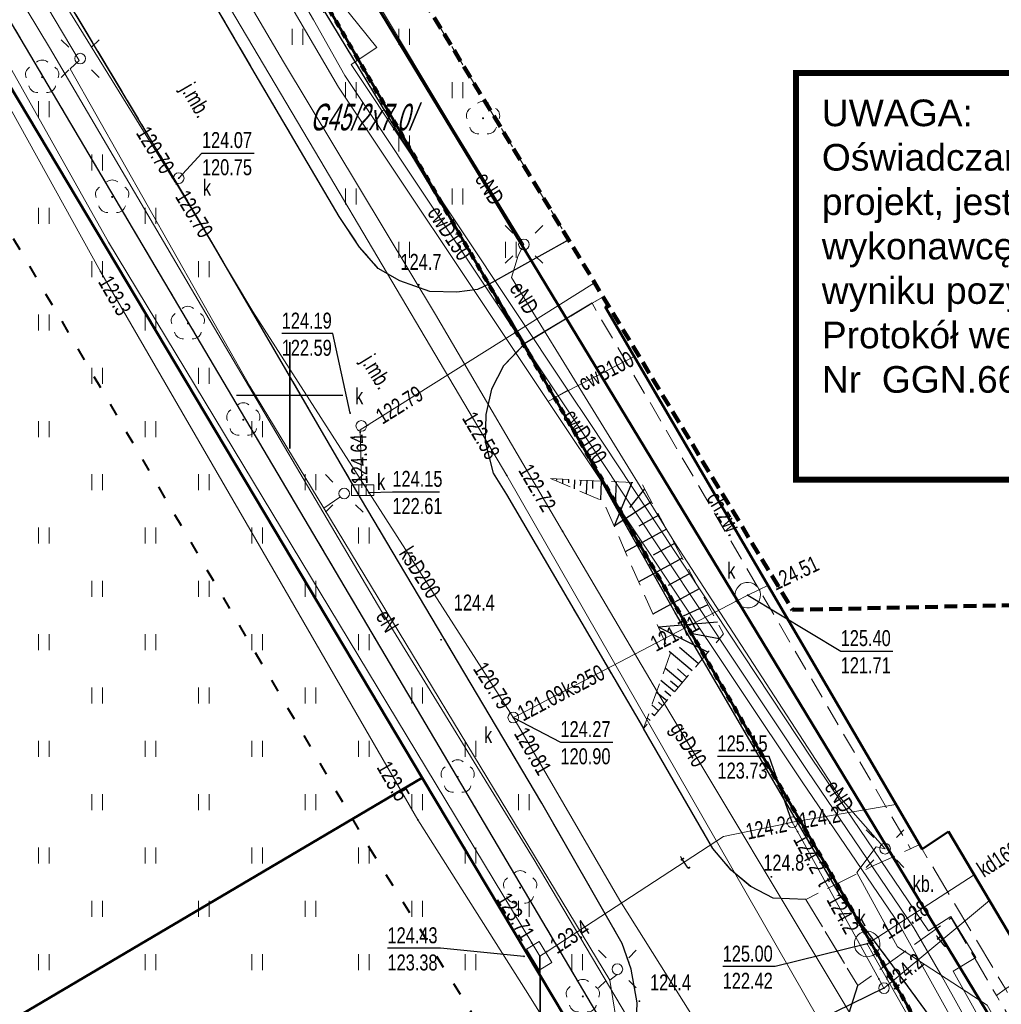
# Model space of a CAD drawing. Header units: metres. Extents: x 7464056 to 7464277, y 5957530 to 5957827.
# Tile 15 of 26: x 7464137 to 7464183, y 5957621 to 5957668. Entities that reach past the tile are written whole.
import ezdxf
from ezdxf.enums import TextEntityAlignment as Align

# ---------------------------------------------------------------- set-up
doc = ezdxf.new("R2010")
doc.units = ezdxf.units.M
doc.header["$MEASUREMENT"] = 0
for name, pattern in [('1', [0.6, 0.3, -0.3]), ('1.0_0.5', [1.5, 1, -0.5]), ('1.5_0.5', [2, 1.5, -0.5]), ('2', [0.9, 0.6, -0.3]), ('219-500', [0]), ('ACAD_ISO03W100', [30, 12, -18]), ('egug-500', [1, 0.5, -0.5])]:
    doc.linetypes.add(name, pattern=pattern)
doc.layers.get('0').update_dxf_attribs({"color": 2, "linetype": 'CONTINUOUS', "lineweight": 5})
for name, color, linetype in [('000 Inne (niezydentyfikowane)', 7, 'CONTINUOUS'), ('203-punkt graniczny', 7, 'CONTINUOUS'), ('218-kontur użytku gruntowego', 7, 'CONTINUOUS'), ('312-budynek ewidencyjny', 7, 'CONTINUOUS'), ('320-blok - kondygnacja nadziemna', 7, 'CONTINUOUS'), ('chodnik', 7, 'CONTINUOUS'), ('chodnik-Atr17', 7, 'CONTINUOUS'), ('drzewo liściaste', 7, 'CONTINUOUS'), ('jezdnia', 7, 'CONTINUOUS'), ('jezdnia-Atr17', 7, 'CONTINUOUS'), ('komora podziemna', 7, 'CONTINUOUS'), ('kratka ściekowa', 7, 'CONTINUOUS'), ('kratka ściekowa-Atr17', 7, 'CONTINUOUS'), ('krawężnik', 7, 'CONTINUOUS'), ('latarnia', 7, 'CONTINUOUS'), ('obszar utwardzony', 7, 'CONTINUOUS'), ('obszar utwardzony-Atr17', 7, 'CONTINUOUS'), ('obudowa ochronna przewodu', 7, 'CONTINUOUS'), ('pikieta naturalna', 7, 'CONTINUOUS'), ('przewód ciepłowniczy', 7, 'CONTINUOUS'), ('przewód ciepłowniczy-Atr1', 7, 'CONTINUOUS'), ('przewód elektroenergetyczny podziemny', 7, 'CONTINUOUS'), ('przewód elektroenergetyczny podziemny-Atr1', 7, 'CONTINUOUS'), ('przewód gazowy', 7, 'CONTINUOUS'), ('przewód gazowy-Atr1', 7, 'CONTINUOUS'), ('przewód kanalizacyjny', 7, 'CONTINUOUS'), ('przewód kanalizacyjny-Atr1', 7, 'CONTINUOUS'), ('przewód telekomunikacyjny podziemny', 7, 'CONTINUOUS'), ('przewód telekomunikacyjny podziemny-Atr1', 7, 'CONTINUOUS'), ('przewód wodociągowy', 7, 'CONTINUOUS'), ('rzedna', 7, 'CONTINUOUS'), ('rzedna-Atr2', 7, 'CONTINUOUS'), ('rzedna-Atr3', 7, 'CONTINUOUS'), ('SIATKA_KWADRATOW', 7, 'CONTINUOUS'), ('skarpa nieumocniona', 7, 'CONTINUOUS'), ('studnia kanalizacyjna', 7, 'CONTINUOUS'), ('studnia kanalizacyjna-Atr17', 7, 'CONTINUOUS'), ('trawnik', 7, 'CONTINUOUS'), ('Zakres', 7, 'CONTINUOUS')]:
    doc.layers.add(name, color=color, linetype=linetype)
for name, color, linetype, lineweight in [('219-działka ewidencyjna', 7, 'CONTINUOUS', 30), ('__A-Tabelka', 7, 'CONTINUOUS', 18), ('_E-kabel el', 1, 'ACAD_ISO03W100', 40), ('pikieta naturalna-Atr2', 8, 'CONTINUOUS', 9), ('pikieta sztuczna', 8, 'CONTINUOUS', 9), ('pikieta sztuczna-Atr2', 8, 'CONTINUOUS', 9)]:
    doc.layers.add(name, color=color, linetype=linetype, lineweight=lineweight)
doc.styles.add('OP.3', font='arial.ttf', dxfattribs={"height": 12.5})
doc.styles.get("Standard").update_dxf_attribs({"font": 'Working1250', "width": 0.75})

# ---------------------------------------------------------------- blocks, each defined once
blk = doc.blocks.new('203')
at = {"linetype": 'Continuous', "lineweight": 0}
h = blk.add_hatch(color=0, dxfattribs=at)
edge = h.paths.add_edge_path()
edge.add_arc((0, 0), 0.045, 0, 360)
blk = doc.blocks.new('US15')
at = {"color": 0, "linetype": 'Continuous', "lineweight": 13}
blk.add_circle((0, 0), 0.25, dxfattribs=at)
blk = doc.blocks.new('PW01')
at = {"linetype": 'Continuous', "lineweight": 13}
h = blk.add_hatch(color=0, dxfattribs=at)
edge = h.paths.add_edge_path()
edge.add_arc((0, 0), 0.045, 0, 360)
blk = doc.blocks.new('SM01')
at = {"color": 0, "linetype": 'Continuous', "lineweight": 13}
for p, q in [((-0.53, 0.531), (-0.883, 0.884)), ((0.531, 0.531), (0.884, 0.884)), ((-0.53, -0.53), (-0.883, -0.883)), ((0.531, -0.53), (0.884, -0.883))]:
    blk.add_line(p, q, dxfattribs=at)
blk.add_circle((0, 0), 0.25, dxfattribs=at)
blk = doc.blocks.new('US05')
at = {"color": 0, "linetype": 'Continuous', "lineweight": 13}
for p, q in [((-0.525, -0.25), (-0.525, 0.25)), ((-0.525, 0.25), (-0.175, 0.25)), ((-0.175, -0.25), (-0.175, 0.25)), ((-0.175, 0.25), (0.175, 0.25)), ((0.175, -0.25), (0.175, 0.25)), ((0.175, 0.25), (0.525, 0.25)), ((0.525, -0.25), (0.525, 0.25)), ((-0.525, -0.25), (-0.175, -0.25)), ((-0.175, -0.25), (0.175, -0.25)), ((0.175, -0.25), (0.525, -0.25))]:
    blk.add_line(p, q, dxfattribs=at)
blk = doc.blocks.new('TU04')
at = {"color": 0, "linetype": 'Continuous', "lineweight": 13}
for p, q in [((0, 0), (0, 0.75)), ((0.5, 0), (0.5, 0.75))]:
    blk.add_line(p, q, dxfattribs=at)
blk = doc.blocks.new('OP021')
at = {"linetype": 'Continuous', "lineweight": 13}
h = blk.add_hatch(color=0, dxfattribs=at)
edge = h.paths.add_edge_path()
edge.add_arc((0, 0), 0.05, 0, 360)
at = {"color": 0, "linetype": 'Continuous', "lineweight": 13}
for centre, start, end in [((-0.38, 0.124), 121.308, 202.548), ((0, 0.4), 49.272, 130.728), ((0.38, 0.124), 337.452, 58.692), ((-0.235, -0.324), 193.221, 274.871), ((0.235, -0.324), 265.129, 346.779)]:
    blk.add_arc(centre, 0.4, start, end, dxfattribs=at)

msp = doc.modelspace()

# ---------------------------------------------------------------- linework, layer by layer
at = {"layer": '000 Inne (niezydentyfikowane)', "color": 56, "linetype": 'Continuous', "lineweight": 50, "flags": 128}
for points in [[(7464273.22, 5957619.103), (7464256.633, 5957609.097), (7464248.534, 5957622.926), (7464194.89, 5957593.94), (7464193.43, 5957597.96), (7464192.91, 5957604.22), (7464189.03, 5957611.03), (7464188.444, 5957611.585), (7464159.394, 5957659.51), (7464096.659, 5957763.005)], [(7464096.659, 5957763.005), (7464159.394, 5957659.51), (7464188.444, 5957611.585), (7464189.03, 5957611.03), (7464192.91, 5957604.22), (7464193.43, 5957597.96), (7464194.89, 5957593.94)], [(7464194.89, 5957593.94), (7464195.967, 5957590.719), (7464186.213, 5957609.558), (7464182.663, 5957614.998), (7464176.499, 5957625.621), (7464176.492, 5957625.631), (7464162.981, 5957648.914), (7464162.94, 5957648.984), (7464158.056, 5957657.401), (7464158.016, 5957657.47), (7464129.82, 5957706.056), (7464119.97, 5957723.029), (7464096.51, 5957762.918)], [(7464129.82, 5957706.056), (7464158.016, 5957657.47), (7464158.056, 5957657.401), (7464162.94, 5957648.984), (7464162.981, 5957648.914), (7464176.492, 5957625.631), (7464176.499, 5957625.621), (7464182.663, 5957614.998), (7464186.213, 5957609.558), (7464195.967, 5957590.719), (7464195.97, 5957590.71), (7464198.51, 5957586.21), (7464201.941, 5957582.25), (7464205.521, 5957578.87), (7464209.991, 5957575.1), (7464215.369, 5957570.98), (7464206.32, 5957560.132), (7464194.92, 5957546.46), (7464180.799, 5957585.27), (7464167.995, 5957612.279), (7464163.514, 5957619.798), (7464156.208, 5957632.058), (7464149.275, 5957643.692), (7464129.849, 5957676.292)], [(7464126.431, 5957614.494), (7464156.208, 5957632.058), (7464163.514, 5957619.798), (7464156.749, 5957590.749), (7464156.689, 5957582.483), (7464160.044, 5957570.443), (7464166.573, 5957560.859), (7464191.954, 5957545.875), (7464191.47, 5957545.78), (7464189.787, 5957545.447), (7464144.12, 5957536.43), (7464125.18, 5957539.755)]]:
    msp.add_lwpolyline(points, dxfattribs=at)
at = {"layer": '000 Inne (niezydentyfikowane)', "color": 253, "linetype": '1', "lineweight": 100, "flags": 128}
msp.add_lwpolyline([(7464096.51, 5957762.918), (7464119.97, 5957723.029), (7464129.82, 5957706.056), (7464158.016, 5957657.47), (7464158.056, 5957657.401), (7464162.94, 5957648.984), (7464162.981, 5957648.914), (7464176.492, 5957625.631), (7464176.499, 5957625.621), (7464182.663, 5957614.998), (7464186.213, 5957609.558), (7464195.967, 5957590.719), (7464195.97, 5957590.71), (7464198.51, 5957586.21), (7464201.941, 5957582.25), (7464205.521, 5957578.87), (7464209.991, 5957575.1), (7464215.369, 5957570.98), (7464206.32, 5957560.132), (7464194.92, 5957546.46), (7464194.899, 5957546.456), (7464191.954, 5957545.875), (7464191.47, 5957545.78), (7464189.787, 5957545.447)], dxfattribs=at)
at = {"layer": '000 Inne (niezydentyfikowane)', "color": 253, "linetype": '1', "lineweight": 13, "flags": 128}
for points in [[(7464158.016, 5957657.47), (7464129.82, 5957706.056), (7464119.97, 5957723.029), (7464096.51, 5957762.918)], [(7464125.18, 5957539.755), (7464144.12, 5957536.43), (7464189.787, 5957545.447), (7464191.47, 5957545.78), (7464191.954, 5957545.875), (7464194.899, 5957546.456), (7464194.92, 5957546.46), (7464206.32, 5957560.132), (7464215.369, 5957570.98), (7464209.991, 5957575.1), (7464205.521, 5957578.87), (7464201.941, 5957582.25), (7464198.51, 5957586.21), (7464195.97, 5957590.71), (7464195.967, 5957590.719), (7464186.213, 5957609.558), (7464182.663, 5957614.998), (7464176.499, 5957625.621), (7464176.492, 5957625.631), (7464162.981, 5957648.914), (7464162.94, 5957648.984), (7464158.056, 5957657.401), (7464158.016, 5957657.47)]]:
    msp.add_lwpolyline(points, dxfattribs=at)
at = {"layer": '000 Inne (niezydentyfikowane)', "color": 56, "linetype": 'Continuous', "lineweight": 13, "flags": 128}
for points in [[(7464102.889, 5957698.194), (7464113.452, 5957704.425), (7464117.917, 5957696.764), (7464118.65, 5957695.507), (7464129.849, 5957676.292), (7464149.275, 5957643.692), (7464156.208, 5957632.058)], [(7464156.208, 5957632.058), (7464126.431, 5957614.494)]]:
    msp.add_lwpolyline(points, dxfattribs=at)
at = {"layer": '000 Inne (niezydentyfikowane)', "color": 7, "linetype": 'Continuous', "lineweight": 25, "flags": 128}
for points in [[(7464162.5, 5957646.09), (7464162.5, 5957646.03)], [(7464162.79, 5957646.07), (7464162.78, 5957645.86)], [(7464163.07, 5957646.06), (7464163.06, 5957645.9)], [(7464163.35, 5957646.04), (7464163.33, 5957645.62)], [(7464163.64, 5957646.03), (7464163.62, 5957645.77)], [(7464163.92, 5957646.02), (7464163.89, 5957645.38)], [(7464164.2, 5957646), (7464164.19, 5957645.63)], [(7464164.6, 5957645.98), (7464164.56, 5957645.1)], [(7464166.04, 5957645.91), (7464165.21, 5957643.86)], [(7464165.3, 5957645.95), (7464165.25, 5957644.91)], [(7464166.63, 5957645.62), (7464165.92, 5957644.74)], [(7464166.96, 5957645.01), (7464165.21, 5957643.86)], [(7464167.31, 5957644.38), (7464166.37, 5957643.86)], [(7464167.66, 5957643.73), (7464165.73, 5957642.67)], [(7464168.03, 5957643.06), (7464167.03, 5957642.51)], [(7464168.4, 5957642.37), (7464166.36, 5957641.25)], [(7464168.79, 5957641.66), (7464167.74, 5957641.08)], [(7464169.19, 5957640.93), (7464167.02, 5957639.74)], [(7464169.6, 5957640.17), (7464168.45, 5957639.65)], [(7464170.05, 5957639.36), (7464167.29, 5957639.13)], [(7464169.6, 5957637.95), (7464167.29, 5957639.13)], [(7464170.13, 5957638.58), (7464168.71, 5957638.85)], [(7464168.87, 5957637.08), (7464167.79, 5957637.99)], [(7464169.15, 5957637.42), (7464168.27, 5957638.17)], [(7464168.4, 5957636.53), (7464167.6, 5957637.21)], [(7464168.62, 5957636.79), (7464168.17, 5957637.17)], [(7464168.03, 5957636.09), (7464167.39, 5957636.63)], [(7464168.21, 5957636.3), (7464167.85, 5957636.6)], [(7464167.67, 5957635.67), (7464167.19, 5957636.07)], [(7464167.86, 5957635.89), (7464167.58, 5957636.13)], [(7464167.29, 5957635.21), (7464166.98, 5957635.48)], [(7464167.48, 5957635.44), (7464167.28, 5957635.61)], [(7464167.09, 5957634.99), (7464166.98, 5957635.08)], [(7464166.9, 5957634.76), (7464166.76, 5957634.88)]]:
    msp.add_lwpolyline(points, dxfattribs=at)
at = {"layer": '218-kontur użytku gruntowego', "color": 3, "linetype": 'egug-500', "lineweight": 18, "flags": 128}
for points in [[(7464140.28, 5957686.78), (7464159.31, 5957655.33)], [(7464159.31, 5957655.33), (7464140.28, 5957686.78)], [(7464165.86, 5957618.54), (7464132.53, 5957674.94)], [(7464132.53, 5957674.94), (7464165.86, 5957618.54)], [(7464159.31, 5957655.33), (7464161.18, 5957652.15)], [(7464161.18, 5957652.15), (7464159.31, 5957655.33)], [(7464161.18, 5957652.15), (7464165.87, 5957643.72)], [(7464165.87, 5957643.72), (7464161.18, 5957652.15)], [(7464165.87, 5957643.72), (7464168.08, 5957639.78)], [(7464168.08, 5957639.78), (7464165.87, 5957643.72)], [(7464168.08, 5957639.78), (7464175.82, 5957626.53)], [(7464175.82, 5957626.53), (7464168.08, 5957639.78)], [(7464175.82, 5957626.53), (7464178.1, 5957623.48)], [(7464178.1, 5957623.48), (7464175.82, 5957626.53)], [(7464178.1, 5957623.48), (7464183.17, 5957616.57)], [(7464183.17, 5957616.57), (7464178.1, 5957623.48)]]:
    msp.add_lwpolyline(points, dxfattribs=at)
at = {"layer": '219-działka ewidencyjna', "color": 7, "linetype": '219-500', "flags": 128}
for points in [[(7464159.31, 5957655.33), (7464140.28, 5957686.78)], [(7464165.86, 5957618.54), (7464132.53, 5957674.94)], [(7464161.18, 5957652.15), (7464159.31, 5957655.33)], [(7464165.87, 5957643.72), (7464161.18, 5957652.15)], [(7464168.08, 5957639.78), (7464165.87, 5957643.72)], [(7464175.82, 5957626.53), (7464168.08, 5957639.78)], [(7464178.1, 5957623.48), (7464175.82, 5957626.53)], [(7464183.17, 5957616.57), (7464178.1, 5957623.48)]]:
    msp.add_lwpolyline(points, dxfattribs=at)
at = {"layer": '312-budynek ewidencyjny', "color": 7, "linetype": 'Continuous', "lineweight": 50, "flags": 128}
for points in [[(7464164.78, 5957654.16), (7464164.923, 5957654.243)], [(7464179.65, 5957628.72), (7464164.78, 5957654.16)], [(7464180.89, 5957629.54), (7464179.65, 5957628.72)], [(7464184.8, 5957622.94), (7464180.89, 5957629.54)]]:
    msp.add_lwpolyline(points, dxfattribs=at)
at = {"layer": '320-blok - kondygnacja nadziemna', "color": 7, "linetype": 'Continuous', "lineweight": 18, "flags": 128}
msp.add_lwpolyline([(7464183.55, 5957622.17), (7464184.8, 5957622.94), (7464180.89, 5957629.54), (7464179.65, 5957628.72), (7464164.78, 5957654.16), (7464164.923, 5957654.243)], dxfattribs=at)
at = {"layer": '__A-Tabelka', "lineweight": 70, "const_width": 0.28}
msp.add_lwpolyline([(7464222.336, 5957665.118), (7464173.738, 5957665.118), (7464173.738, 5957661.326), (7464173.738, 5957646.054), (7464222.336, 5957646.054), (7464222.336, 5957661.326), (7464222.336, 5957665.118)], dxfattribs=at)
at = {"layer": '_E-kabel el', "ltscale": 0.05}
msp.add_lwpolyline([(7464087.37, 5957741.555), (7464088.274, 5957740.255), (7464088.274, 5957740.255), (7464108.163, 5957706.574), (7464108.163, 5957706.574), (7464115.284, 5957694.417), (7464107.767, 5957690.712), (7464119.842, 5957669.986), (7464127.199, 5957674.201), (7464153.719, 5957628.799), (7464159.587, 5957619.328), (7464161.393, 5957613.844), (7464166.778, 5957604.959), (7464163.85, 5957591.454), (7464163.85, 5957589.14), (7464165.616, 5957586.064)], dxfattribs=at)
at = {"layer": 'chodnik', "color": 7, "linetype": '1.0_0.5', "lineweight": 18, "flags": 128}
for points in [[(7464164.689, 5957654.63), (7464164.17, 5957654.32), (7464179.11, 5957628.73)], [(7464179.11, 5957628.73), (7464179.52, 5957628.94), (7464164.78, 5957654.16), (7464164.923, 5957654.243)]]:
    msp.add_lwpolyline(points, dxfattribs=at)
msp.add_lwpolyline([(7464201.7, 5957602.85), (7464202.96, 5957603.56), (7464202.78, 5957603.91), (7464201.92, 5957603.39), (7464199.94, 5957606.81), (7464194.46, 5957603.58), (7464183.55, 5957622.17), (7464183.13, 5957621.86), (7464194.32, 5957602.92), (7464199.75, 5957605.97)], close=True, dxfattribs=at)
at = {"layer": 'jezdnia', "color": 7, "linetype": '1.5_0.5', "lineweight": 18, "flags": 128}
for points in [[(7464086.851, 5957757.258), (7464091.92, 5957748.72), (7464093.17, 5957746.61), (7464100.88, 5957733.62), (7464109.13, 5957719.6), (7464117.32, 5957705.91), (7464124.79, 5957693.36), (7464131.59, 5957681.85), (7464137.77, 5957671.55), (7464145.7, 5957658.29), (7464153.31, 5957645.2), (7464161.81, 5957630.88), (7464165.59, 5957624.29), (7464166.01, 5957623.09), (7464166.28, 5957621.51), (7464166.24, 5957620.22), (7464165.92, 5957618.44), (7464168.97, 5957613.22), (7464169.49, 5957613.31), (7464170.42, 5957613.31), (7464171.31, 5957612.99), (7464172.23, 5957612.07), (7464174.42, 5957607.65), (7464180.26, 5957595.46), (7464181.97, 5957591.93), (7464181.97, 5957591.41), (7464181.65, 5957590.58), (7464181.19, 5957590.07), (7464180.8, 5957589.72), (7464180.45, 5957589.49), (7464177.71, 5957587.72), (7464174.48, 5957585.62), (7464174.04, 5957585.45), (7464173.25, 5957585.36), (7464172.37, 5957585.5), (7464170.33, 5957586.19), (7464174.29, 5957579.29), (7464174.66, 5957580.9), (7464175.14, 5957581.82), (7464175.95, 5957582.64), (7464182.63, 5957586.49), (7464183.82, 5957586.55), (7464184.39, 5957586.13), (7464185.16, 5957585.13), (7464186.91, 5957580.49), (7464187.35, 5957579.06), (7464188.33, 5957575.91), (7464191.48, 5957567.03), (7464194.04, 5957559.04), (7464194.66, 5957556.96), (7464194.8, 5957555.42), (7464194.36, 5957553.91), (7464193.7, 5957553.12), (7464193.01, 5957552.89), (7464195.32, 5957546.4), (7464196.35, 5957545.53), (7464197.42, 5957544.45), (7464198.3, 5957543.12), (7464199.02, 5957541.65), (7464199.69, 5957539.99), (7464200.28, 5957536.84), (7464200.881, 5957534.249)], [(7464242.586, 5957534.495), (7464240.61, 5957559.1), (7464239.56, 5957559.38), (7464235.85, 5957560.07), (7464225.66, 5957563.07), (7464220.07, 5957565.67), (7464217.1, 5957567.15), (7464215.35, 5957568.13), (7464213.87, 5957569.14), (7464211.66, 5957570.44), (7464210.18, 5957571.38), (7464208.29, 5957572.78), (7464206.24, 5957574.48), (7464204.25, 5957576.69), (7464201.87, 5957579.06), (7464200.34, 5957580.58), (7464198.79, 5957581.93), (7464196.91, 5957584.14), (7464196.84, 5957584.25), (7464195.51, 5957586.18), (7464194.52, 5957587.98), (7464193.96, 5957589.66), (7464193.96, 5957591.03), (7464194.3, 5957592.24), (7464195.46, 5957593.87), (7464193.53, 5957597.77), (7464192.49, 5957597.4), (7464191.04, 5957597.43), (7464190.04, 5957597.51), (7464189.06, 5957597.8), (7464187.91, 5957598.58), (7464187.01, 5957599.52), (7464185.58, 5957601.93), (7464180.91, 5957609.95), (7464176.66, 5957617.25), (7464176.11, 5957618.89), (7464176.11, 5957620.7), (7464176.63, 5957622.32), (7464174.2, 5957626.36), (7464172.67, 5957626.42), (7464171.61, 5957626.96), (7464170.7, 5957627.74), (7464169.84, 5957628.75), (7464166.58, 5957634.38), (7464160.16, 5957645.36), (7464159.53, 5957646.36), (7464159.16, 5957647.83), (7464159.19, 5957649.1), (7464159.45, 5957650.3), (7464160.02, 5957651.39), (7464161.02, 5957652.43), (7464159.37, 5957655.23), (7464158.8, 5957654.97), (7464157.83, 5957654.85), (7464156.56, 5957654.88), (7464155.16, 5957655.37), (7464154.15, 5957655.96), (7464153.27, 5957656.96), (7464152.31, 5957658.39), (7464148.38, 5957665.08), (7464144.09, 5957672.43), (7464138.71, 5957681.55), (7464138.51, 5957682.74), (7464138.71, 5957684.4), (7464139.31, 5957685.79), (7464139.83, 5957686.59), (7464136.07, 5957692.2), (7464134.95, 5957692.08), (7464133.41, 5957692.4), (7464132.27, 5957693.05), (7464131.56, 5957693.69), (7464130.73, 5957694.98), (7464126.37, 5957702.18), (7464126, 5957703.21), (7464125.81, 5957704.71), (7464126.06, 5957706.26), (7464126.54, 5957707.27), (7464127.1, 5957708.06), (7464130.958, 5957710.421)], [(7464163.071, 5957657.305), (7464159.37, 5957655.23), (7464161.02, 5957652.43), (7464164.17, 5957654.32), (7464164.689, 5957654.63)]]:
    msp.add_lwpolyline(points, dxfattribs=at)
at = {"layer": 'komora podziemna', "color": 30, "linetype": 'Continuous', "lineweight": 18, "flags": 128}
msp.add_lwpolyline([(7464162.29, 5957623.4), (7464161.69, 5957623.04), (7464161.09, 5957624.03), (7464161.69, 5957624.39)], close=True, dxfattribs=at)
at = {"layer": 'krawężnik', "color": 7, "linetype": 'Continuous', "lineweight": 25, "flags": 128}
for points in [[(7464165.92, 5957618.44), (7464166.24, 5957620.22), (7464166.28, 5957621.51), (7464166.01, 5957623.09), (7464165.59, 5957624.29), (7464161.81, 5957630.88), (7464153.31, 5957645.2), (7464145.7, 5957658.29), (7464137.77, 5957671.55), (7464131.59, 5957681.85), (7464124.79, 5957693.36), (7464117.32, 5957705.91), (7464109.13, 5957719.6), (7464100.88, 5957733.62), (7464093.17, 5957746.61), (7464091.92, 5957748.72), (7464086.851, 5957757.258)], [(7464159.37, 5957655.23), (7464158.8, 5957654.97), (7464157.83, 5957654.85), (7464156.56, 5957654.88), (7464155.16, 5957655.37), (7464154.15, 5957655.96), (7464153.27, 5957656.96), (7464152.31, 5957658.39), (7464148.38, 5957665.08), (7464144.09, 5957672.43), (7464138.71, 5957681.55), (7464138.51, 5957682.74), (7464138.71, 5957684.4), (7464139.31, 5957685.79), (7464139.83, 5957686.59)], [(7464159.37, 5957655.23), (7464163.071, 5957657.305)], [(7464164.17, 5957654.32), (7464161.02, 5957652.43), (7464160.02, 5957651.39), (7464159.45, 5957650.3), (7464159.19, 5957649.1), (7464159.16, 5957647.83), (7464159.53, 5957646.36), (7464160.16, 5957645.36), (7464166.58, 5957634.38)], [(7464174.2, 5957626.36), (7464172.67, 5957626.42), (7464171.61, 5957626.96), (7464170.7, 5957627.74), (7464169.84, 5957628.75), (7464166.58, 5957634.38)], [(7464193.53, 5957597.77), (7464192.49, 5957597.4), (7464191.04, 5957597.43), (7464190.04, 5957597.51), (7464189.06, 5957597.8), (7464187.91, 5957598.58), (7464187.01, 5957599.52), (7464185.58, 5957601.93), (7464180.91, 5957609.95), (7464176.66, 5957617.25), (7464176.11, 5957618.89), (7464176.11, 5957620.7), (7464176.63, 5957622.32)]]:
    msp.add_lwpolyline(points, dxfattribs=at)
at = {"layer": 'obszar utwardzony', "color": 7, "linetype": '1.5_0.5', "lineweight": 18, "flags": 128}
msp.add_lwpolyline([(7464174.2, 5957626.36), (7464176.63, 5957622.32), (7464181.01, 5957625.49), (7464183.13, 5957621.86), (7464183.55, 5957622.17), (7464179.65, 5957628.72), (7464179.52, 5957628.94), (7464179.11, 5957628.73), (7464177.27, 5957627.9)], close=True, dxfattribs=at)
at = {"layer": 'obudowa ochronna przewodu', "color": 7, "linetype": 'Continuous', "lineweight": 35, "flags": 128}
msp.add_lwpolyline([(7464179.25, 5957580.12), (7464179.08, 5957580.59), (7464172.1, 5957599.44), (7464169.08, 5957603.09), (7464162.27, 5957614.26), (7464161.78, 5957616.53), (7464161.72, 5957623.7)], dxfattribs=at)
at = {"layer": 'przewód ciepłowniczy', "color": 212, "linetype": 'Continuous', "lineweight": 18, "flags": 128}
for points in [[(7464162.58, 5957649.98), (7464152.58, 5957665), (7464151.11, 5957667.62), (7464146.7, 5957675.19), (7464139.23, 5957687.99), (7464126.98, 5957708.92), (7464116.68, 5957726.65), (7464116.23, 5957728.92), (7464114.68, 5957730.44), (7464109.05, 5957740.64), (7464104.45, 5957748.87), (7464100.89, 5957755.22), (7464096.568, 5957762.952)], [(7464103.92, 5957748.46), (7464114.11, 5957730.13), (7464115.73, 5957728.66), (7464116.17, 5957726.36), (7464126.89, 5957707.95), (7464137.84, 5957689.19), (7464146.21, 5957674.86), (7464152.28, 5957664.46), (7464161.08, 5957651.27), (7464162.12, 5957649.72), (7464163.04, 5957650.25), (7464152.88, 5957665.53), (7464154.08, 5957666.32), (7464152.4, 5957668.42), (7464151.59, 5957667.96), (7464140.62, 5957686.79), (7464127.06, 5957709.89), (7464117.18, 5957726.94), (7464116.74, 5957729.33), (7464115.25, 5957730.74), (7464109.65, 5957740.97), (7464101.44, 5957755.58), (7464097.151, 5957763.294)], [(7464166.14, 5957651.83), (7464162.58, 5957649.98)], [(7464210.43, 5957591.63), (7464200.73, 5957587.69), (7464197.46, 5957594.18), (7464193.43, 5957600.87), (7464181.11, 5957622.99), (7464182.17, 5957623.64), (7464181, 5957625.56), (7464179.94, 5957624.89), (7464174.49, 5957632.94), (7464164.08, 5957648.68), (7464163.04, 5957650.25), (7464162.12, 5957649.72), (7464174.03, 5957631.88), (7464178.58, 5957625.17), (7464188.13, 5957607.99), (7464196.5, 5957593.62)], [(7464196.84, 5957594.11), (7464193.01, 5957600.43), (7464188.58, 5957608.38), (7464180.59, 5957622.73), (7464179.26, 5957625.03), (7464174.26, 5957632.41), (7464162.58, 5957649.98)]]:
    msp.add_lwpolyline(points, dxfattribs=at)
at = {"layer": 'przewód elektroenergetyczny podziemny', "color": 1, "linetype": 'Continuous', "lineweight": 18, "flags": 128}
for points in [[(7464087.32, 5957752.37), (7464095.98, 5957737.1), (7464105.9, 5957721.64), (7464112.85, 5957710.77), (7464118.26, 5957701.85), (7464125.41, 5957690.07), (7464132.72, 5957677.58), (7464134.57, 5957673.2), (7464138.74, 5957666.32), (7464145.7, 5957654.46), (7464154.32, 5957639.85), (7464161.46, 5957628.22), (7464166.09, 5957620.42), (7464169.69, 5957613.63), (7464179.16, 5957595.67), (7464181.63, 5957596.77), (7464187.58, 5957599.66), (7464192.68, 5957601.41), (7464193.82, 5957601.82)], [(7464152.34, 5957645.23), (7464151.59, 5957644.71), (7464148.13, 5957650.43), (7464139.7, 5957665.32), (7464140.13, 5957665.71), (7464132.62, 5957678.31), (7464126.66, 5957688.35), (7464117.8, 5957703.05), (7464110.73, 5957715.08), (7464110.21, 5957715.1), (7464110.21, 5957715.98), (7464110.56, 5957715.88)], [(7464142.63, 5957687.6), (7464157.69, 5957662.44), (7464160.98, 5957657.08), (7464160.7, 5957656.57), (7464160.4, 5957655.53), (7464168.05, 5957643.09), (7464175.84, 5957631.09), (7464177.91, 5957628.74), (7464177.5, 5957628.82), (7464176.58, 5957627.62), (7464178.49, 5957624.13), (7464182.69, 5957621.4), (7464191.24, 5957606.3), (7464193.82, 5957601.82), (7464194.97, 5957599.67), (7464194.08, 5957599.01), (7464196.93, 5957594.67), (7464204.47, 5957599.51), (7464205.6, 5957599.7), (7464219.19, 5957598.47)], [(7464198.519, 5957534.235), (7464197.84, 5957535.9), (7464197.3, 5957537.03), (7464195.22, 5957542.68), (7464189.26, 5957548.01), (7464189.91, 5957549.75), (7464190.89, 5957553.48), (7464190.91, 5957554.57), (7464189.76, 5957559.13), (7464187.22, 5957567.86), (7464186.59, 5957569.43), (7464183.38, 5957577.47), (7464182.86, 5957579.06), (7464180.99, 5957584.74), (7464178.47, 5957589.84), (7464169.34, 5957607.61), (7464167.33, 5957611.16), (7464164.77, 5957616.16), (7464161.16, 5957621.94), (7464156, 5957630.1), (7464149.38, 5957641.57), (7464141.13, 5957655.81), (7464133.08, 5957670.35)], [(7464165.35, 5957622.84), (7464165.01, 5957622.57), (7464151.59, 5957644.71), (7464152.34, 5957645.23)], [(7464165.43, 5957619.94), (7464165.01, 5957622.57), (7464165.35, 5957622.84)]]:
    msp.add_lwpolyline(points, dxfattribs=at)
at = {"layer": 'przewód gazowy', "color": 52, "linetype": 'Continuous', "lineweight": 18, "flags": 128}
msp.add_lwpolyline([(7464093.334, 5957761.057), (7464097.55, 5957753.89), (7464109.26, 5957734.1), (7464115.16, 5957723.86), (7464123.88, 5957709.15), (7464134.72, 5957690.93), (7464143.09, 5957676.91), (7464149.7, 5957665.65), (7464156.83, 5957653.79), (7464162.79, 5957643.63), (7464167.44, 5957635.73), (7464175.9, 5957621.63), (7464182.75, 5957610.05), (7464191.05, 5957595.99), (7464199.23, 5957582.14), (7464201.17, 5957579.06), (7464201.31, 5957578.82)], dxfattribs=at)
at = {"layer": 'przewód kanalizacyjny', "color": 34, "linetype": 'Continuous', "lineweight": 18, "flags": 128}
for points in [[(7464088.076, 5957757.975), (7464093.94, 5957746.55), (7464098.78, 5957736.87), (7464109.26, 5957718.63), (7464117.56, 5957704.09), (7464120.37, 5957699.24), (7464130.04, 5957683.57), (7464144.49, 5957660.22), (7464144.68, 5957659.92), (7464148.27, 5957653.94), (7464160.34, 5957635.1), (7464160.48, 5957634.89)], [(7464164.292, 5957655.287), (7464153.3, 5957648.38), (7464153.37, 5957645.67)], [(7464171.47, 5957640.63), (7464172.02, 5957640.89), (7464172.42, 5957641.08)], [(7464160.48, 5957634.89), (7464160.7, 5957635), (7464170.93, 5957640.35), (7464171.47, 5957640.63)], [(7464160.48, 5957634.89), (7464160.61, 5957634.67), (7464165.47, 5957626.31), (7464172.63, 5957614.91), (7464181.69, 5957600.57), (7464181.83, 5957600.36)], [(7464193.49, 5957595.36), (7464193.19, 5957595.88), (7464177.37, 5957623.74), (7464177.07, 5957624.27), (7464177.57, 5957624.59), (7464182.09, 5957627.52)]]:
    msp.add_lwpolyline(points, dxfattribs=at)
at = {"layer": 'przewód telekomunikacyjny podziemny', "color": 30, "linetype": 'Continuous', "lineweight": 18, "flags": 128}
for points in [[(7464173.56, 5957629.98), (7464173.3, 5957629.92), (7464170.34, 5957629.31), (7464162.06, 5957623.92), (7464161.72, 5957623.7), (7464161.34, 5957624.32), (7464141.5, 5957657.19), (7464121.46, 5957692.84), (7464107.23, 5957716.37), (7464099.06, 5957725.95), (7464085.39, 5957751.08), (7464082.794, 5957754.88)], [(7464178.42, 5957630.82), (7464173.83, 5957630.03), (7464173.56, 5957629.98)], [(7464173.56, 5957629.98), (7464173.81, 5957629.54), (7464177.62, 5957622.63), (7464177.86, 5957622.2), (7464178.06, 5957622.36), (7464182.8, 5957626.31)], [(7464161.72, 5957623.7), (7464161.78, 5957616.53), (7464162.27, 5957614.26), (7464169.08, 5957603.09), (7464172.1, 5957599.44), (7464179.08, 5957580.59), (7464179.25, 5957580.12)]]:
    msp.add_lwpolyline(points, dxfattribs=at)
at = {"layer": 'przewód wodociągowy', "color": 5, "linetype": 'Continuous', "lineweight": 18, "flags": 128}
msp.add_lwpolyline([(7464178.24, 5957614.72), (7464170.05, 5957629.01), (7464160.17, 5957646.25), (7464151.41, 5957661.06), (7464140.09, 5957680.17), (7464134.74, 5957689.1)], dxfattribs=at)
at = {"layer": 'rzedna-Atr2', "color": 7, "flags": 128}
for points in [[(7464144.79, 5957660.19), (7464145.88, 5957661.37), (7464148.333, 5957661.37)], [(7464152.83, 5957649.17), (7464152.02, 5957652.9), (7464149.621, 5957652.9)], [(7464153.7, 5957645.44), (7464154.81, 5957645.48), (7464157.014, 5957645.48)], [(7464171.47, 5957640.63), (7464175.83, 5957638.01), (7464178.278, 5957638.01)], [(7464160.48, 5957634.89), (7464162.69, 5957633.74), (7464165.147, 5957633.74)], [(7464173.56, 5957629.98), (7464172.48, 5957633.07), (7464170.054, 5957633.07)], [(7464160.98, 5957623.69), (7464157.06, 5957624.07), (7464154.58, 5957624.07)], [(7464177.07, 5957624.27), (7464172.75, 5957623.21), (7464170.297, 5957623.21)], [(7464177.86, 5957622.2), (7464174.06, 5957620.33), (7464171.63, 5957620.33)]]:
    msp.add_lwpolyline(points, dxfattribs=at)
at = {"layer": 'SIATKA_KWADRATOW', "color": 7, "const_width": 0.065}
for points in [[(7464150, 5957647.5), (7464150, 5957652.5)], [(7464147.5, 5957650), (7464152.5, 5957650)]]:
    msp.add_lwpolyline(points, dxfattribs=at)
at = {"layer": 'SIATKA_KWADRATOW', "color": 7}
msp.add_point((7464150, 5957650), dxfattribs=at)
at = {"layer": 'skarpa nieumocniona', "color": 7, "linetype": '1.0_0.5', "lineweight": 18, "flags": 128}
msp.add_lwpolyline([(7464162.22, 5957646.1), (7464164.69, 5957645.04), (7464167.84, 5957637.88), (7464166.58, 5957634.38), (7464170.34, 5957638.82), (7464166.48, 5957645.89)], close=True, dxfattribs=at)
msp.add_lwpolyline([(7464162.22, 5957646.1), (7464164.69, 5957645.04), (7464167.84, 5957637.88), (7464166.58, 5957634.38), (7464170.34, 5957638.82), (7464166.48, 5957645.89)], close=True, dxfattribs=at)
at = {"layer": 'studnia kanalizacyjna', "color": 34, "linetype": 'Continuous', "lineweight": 18, "flags": 128}
for points in [[(7464171.26, 5957641.19), (7464171.38, 5957641.22), (7464171.51, 5957641.23), (7464171.63, 5957641.21), (7464171.75, 5957641.16), (7464171.85, 5957641.09), (7464171.94, 5957641), (7464172.01, 5957640.9), (7464172.05, 5957640.78), (7464172.07, 5957640.66), (7464172.06, 5957640.53), (7464172.03, 5957640.41), (7464171.97, 5957640.3), (7464171.89, 5957640.2), (7464171.79, 5957640.12), (7464171.68, 5957640.07), (7464171.56, 5957640.04), (7464171.43, 5957640.03), (7464171.31, 5957640.05), (7464171.19, 5957640.1), (7464171.09, 5957640.17), (7464171, 5957640.26), (7464170.93, 5957640.36), (7464170.89, 5957640.48), (7464170.87, 5957640.6), (7464170.88, 5957640.73), (7464170.91, 5957640.85), (7464170.97, 5957640.96), (7464171.05, 5957641.06), (7464171.15, 5957641.14)], [(7464176.6, 5957623.9), (7464176.53, 5957624), (7464176.49, 5957624.12), (7464176.47, 5957624.24), (7464176.48, 5957624.37), (7464176.51, 5957624.49), (7464176.57, 5957624.6), (7464176.65, 5957624.7), (7464176.75, 5957624.78), (7464176.86, 5957624.83), (7464176.98, 5957624.86), (7464177.11, 5957624.87), (7464177.23, 5957624.85), (7464177.35, 5957624.8), (7464177.45, 5957624.73), (7464177.54, 5957624.64), (7464177.61, 5957624.54), (7464177.65, 5957624.42), (7464177.67, 5957624.3), (7464177.66, 5957624.17), (7464177.63, 5957624.05), (7464177.57, 5957623.94), (7464177.49, 5957623.84), (7464177.39, 5957623.76), (7464177.28, 5957623.71), (7464177.16, 5957623.68), (7464177.03, 5957623.67), (7464176.91, 5957623.69), (7464176.79, 5957623.74), (7464176.69, 5957623.81)]]:
    msp.add_lwpolyline(points, close=True, dxfattribs=at)
at = {"layer": 'trawnik', "color": 7, "linetype": '1.0_0.5', "lineweight": 18, "flags": 128}
for points in [[(7464163.07, 5957657.31), (7464159.37, 5957655.23), (7464158.8, 5957654.97), (7464157.83, 5957654.85), (7464156.56, 5957654.88), (7464155.16, 5957655.37), (7464154.15, 5957655.96), (7464153.27, 5957656.96), (7464152.31, 5957658.39), (7464148.38, 5957665.08), (7464144.09, 5957672.43), (7464138.71, 5957681.55), (7464138.51, 5957682.74), (7464138.71, 5957684.4), (7464139.31, 5957685.79), (7464139.83, 5957686.59), (7464140.79, 5957687.4), (7464143.77, 5957689.23)], [(7464137.77, 5957671.55), (7464145.7, 5957658.29), (7464153.31, 5957645.2), (7464161.81, 5957630.88), (7464165.59, 5957624.29), (7464166.01, 5957623.09), (7464166.28, 5957621.51), (7464166.24, 5957620.22), (7464165.92, 5957618.44), (7464165.25, 5957616.11), (7464164.7, 5957613.53), (7464163.75, 5957609.44), (7464162.14, 5957607.54), (7464160.59, 5957605.13), (7464158.88, 5957598.62), (7464149.75, 5957588.95), (7464140.72, 5957589.93), (7464140.72, 5957590.36), (7464140.75, 5957592.73), (7464140.78, 5957594.74), (7464140.8, 5957596.99), (7464140.84, 5957600.05), (7464139.3, 5957603.17), (7464138.08, 5957605.61), (7464136.76, 5957608.28), (7464135.53, 5957610.77), (7464134.22, 5957613.41), (7464132.92, 5957616.01), (7464131.45, 5957618.86), (7464130.15, 5957621.38), (7464128.74, 5957624.11), (7464127.3, 5957626.93), (7464126.66, 5957628.17), (7464126.84, 5957638.93), (7464127.02, 5957656.52), (7464119.12, 5957670.16), (7464132.26, 5957677.67)]]:
    msp.add_lwpolyline(points, close=True, dxfattribs=at)
at = {"layer": 'Zakres', "color": 134, "linetype": '2', "lineweight": 90, "flags": 128}
msp.add_lwpolyline([(7464273.07, 5957642.1), (7464173.57, 5957639.94), (7464098.51, 5957764.09), (7464073.29, 5957749.31), (7464127.02, 5957656.52), (7464126.84, 5957638.93), (7464125.08, 5957533.8), (7464273.77, 5957534.68)], close=True, dxfattribs=at)

# ---------------------------------------------------------------- block references
at = {"layer": '203-punkt graniczny', "color": 7, "linetype": 'Continuous', "lineweight": 18}
for p in [(7464159.31, 5957655.33), (7464161.18, 5957652.15), (7464165.87, 5957643.72), (7464168.08, 5957639.78), (7464175.82, 5957626.53), (7464178.1, 5957623.48)]:
    msp.add_blockref('203', p, dxfattribs=at)
at = {"layer": 'drzewo liściaste', "color": 94, "linetype": 'Continuous', "lineweight": 18}
for p in [(7464138.39, 5957664.93), (7464159.06, 5957663), (7464141.67, 5957659.31), (7464145.22, 5957653.38), (7464147.82, 5957648.86), (7464157.87, 5957632.11), (7464160.8, 5957626.91), (7464163.74, 5957621.81)]:
    msp.add_blockref('OP021', p, dxfattribs=at)
at = {"layer": 'komora podziemna', "color": 30, "linetype": 'Continuous', "lineweight": 18}
for p, rotation in [((7464173.56, 5957629.98), 300.936), ((7464177.86, 5957622.2), 118.862)]:
    msp.add_blockref('US15', p, dxfattribs=dict(at, rotation=rotation))
at = {"layer": 'kratka ściekowa', "color": 34, "linetype": 'Continuous', "lineweight": 18}
msp.add_blockref('US05', (7464153.41, 5957645.56), dxfattribs=at)
at = {"layer": 'latarnia', "color": 7, "linetype": 'Continuous', "lineweight": 18}
for p in [(7464140.17, 5957665.8), (7464160.98, 5957657.08), (7464152.55, 5957645.4), (7464177.91, 5957628.74), (7464165.36, 5957623.09)]:
    msp.add_blockref('SM01', p, dxfattribs=at)
at = {"layer": 'pikieta naturalna', "color": 7, "linetype": 'Continuous', "lineweight": 13}
for p in [(7464156.05, 5957655.19), (7464172.58, 5957627.42)]:
    msp.add_blockref('PW01', p, dxfattribs=at)
at = {"layer": 'pikieta sztuczna', "color": 7, "linetype": 'Continuous', "lineweight": 13}
for p in [(7464157.09, 5957638.54), (7464166.39, 5957621.59)]:
    msp.add_blockref('PW01', p, dxfattribs=at)
at = {"layer": 'rzedna', "color": 34, "linetype": 'Continuous', "lineweight": 18}
for p in [(7464144.49, 5957660.22), (7464144.68, 5957659.92), (7464144.79, 5957660.19), (7464152.83, 5957649.17), (7464153.65, 5957648.6), (7464153.3, 5957648.27), (7464153.7, 5957645.44), (7464171.47, 5957640.63), (7464172.02, 5957640.89), (7464170.93, 5957640.35), (7464160.34, 5957635.1), (7464160.7, 5957635), (7464160.48, 5957634.89), (7464160.61, 5957634.67), (7464177.57, 5957624.59), (7464177.07, 5957624.27), (7464177.37, 5957623.74)]:
    msp.add_blockref('PW01', p, dxfattribs=at)
at = {"layer": 'rzedna', "color": 1, "linetype": 'Continuous', "lineweight": 18}
for p in [(7464141.13, 5957655.81), (7464156, 5957630.1)]:
    msp.add_blockref('PW01', p, dxfattribs=at)
at = {"layer": 'rzedna', "color": 5, "linetype": 'Continuous', "lineweight": 18}
msp.add_blockref('PW01', (7464160.17, 5957646.25), dxfattribs=at)
at = {"layer": 'rzedna', "color": 52, "linetype": 'Continuous', "lineweight": 18, "rotation": 300.396}
msp.add_blockref('PW01', (7464162.79, 5957643.63), dxfattribs=at)
at = {"layer": 'rzedna', "color": 30, "linetype": 'Continuous', "lineweight": 18}
for p in [(7464173.3, 5957629.92), (7464173.56, 5957629.98), (7464173.83, 5957630.03), (7464173.81, 5957629.54), (7464161.34, 5957624.32), (7464162.06, 5957623.92), (7464160.98, 5957623.69), (7464177.62, 5957622.63), (7464177.86, 5957622.2), (7464178.06, 5957622.36)]:
    msp.add_blockref('PW01', p, dxfattribs=at)
at = {"layer": 'studnia kanalizacyjna', "color": 34, "linetype": 'Continuous', "lineweight": 18}
for p in [(7464144.79, 5957660.19), (7464153.35, 5957648.57), (7464160.48, 5957634.89)]:
    msp.add_blockref('US15', p, dxfattribs=at)
at = {"layer": 'trawnik', "color": 7, "linetype": 'Continuous', "lineweight": 18}
for p in [(7464150.109, 5957666.449), (7464155.109, 5957666.449), (7464152.609, 5957663.949), (7464157.609, 5957663.949), (7464138.219, 5957663.049), (7464155.109, 5957661.449), (7464140.719, 5957660.549), (7464152.609, 5957658.949), (7464157.609, 5957658.949), (7464138.219, 5957658.049), (7464143.219, 5957658.049), (7464155.109, 5957656.449), (7464160.109, 5957656.449), (7464140.719, 5957655.549), (7464145.719, 5957655.549), (7464138.219, 5957653.049), (7464143.219, 5957653.049), (7464140.719, 5957650.549), (7464145.719, 5957650.549), (7464138.219, 5957648.049), (7464143.219, 5957648.049), (7464148.219, 5957648.049), (7464140.719, 5957645.549), (7464145.719, 5957645.549), (7464150.719, 5957645.549), (7464138.219, 5957643.049), (7464143.219, 5957643.049), (7464148.219, 5957643.049), (7464153.219, 5957643.049), (7464140.719, 5957640.549), (7464145.719, 5957640.549), (7464150.719, 5957640.549), (7464138.219, 5957638.049), (7464143.219, 5957638.049), (7464148.219, 5957638.049), (7464153.219, 5957638.049), (7464140.719, 5957635.549), (7464145.719, 5957635.549), (7464150.719, 5957635.549), (7464155.719, 5957635.549), (7464138.219, 5957633.049), (7464143.219, 5957633.049), (7464148.219, 5957633.049), (7464153.219, 5957633.049), (7464158.219, 5957633.049), (7464140.719, 5957630.549), (7464145.719, 5957630.549), (7464150.719, 5957630.549), (7464155.719, 5957630.549), (7464160.719, 5957630.549), (7464138.219, 5957628.049), (7464143.219, 5957628.049), (7464148.219, 5957628.049), (7464153.219, 5957628.049), (7464158.219, 5957628.049), (7464140.719, 5957625.549), (7464145.719, 5957625.549), (7464150.719, 5957625.549), (7464155.719, 5957625.549), (7464160.719, 5957625.549), (7464138.219, 5957623.049), (7464143.219, 5957623.049), (7464148.219, 5957623.049), (7464153.219, 5957623.049), (7464158.219, 5957623.049), (7464163.219, 5957623.049)]:
    msp.add_blockref('TU04', p, dxfattribs=at)

# ---------------------------------------------------------------- texts
at = {"layer": '000 Inne (niezydentyfikowane)', "color": 56, "linetype": 'Continuous', "lineweight": 13, "oblique": 15, "width": 0.599}
msp.add_text('G45/2x7.0/', height=1.25, dxfattribs=at).set_placement((7464150.95, 5957662.43))
at = {"layer": '__A-Tabelka', "lineweight": 70, "insert": (7464174.944, 5957663.879), "char_height": 1.25, "width": 45.98721, "attachment_point": 1, "style": 'OP.3'}
msp.add_mtext('UWAGA:\\P\\pxql;Oświadczam, że treść mapy, na której wykonano niniejszy projekt, jest zgodna z treścią poświadczonej przez wykonawcę mapy do celów projektowych, opracowanej w wyniku pozytywnie zweryfikowanych prac geodezyjnych.\\P\\pq*;Protokół weryfikacji: \\PNr  GGN.6642.1.1099.2024_18625 z dnia 08.01.2025', dxfattribs=at)
at = {"layer": 'chodnik-Atr17', "color": 7, "width": 0.765}
msp.add_text('ch.zw.', height=0.75, rotation=300.777, dxfattribs=at).set_placement((7464169.51, 5957645.19))
msp.add_text('ch.zw.', height=0.75, rotation=300.777, dxfattribs=at).set_placement((7464169.51, 5957645.19))
at = {"layer": 'jezdnia-Atr17', "color": 7, "width": 0.765}
for rotation, p in [(-59.729, (7464144.86, 5957664.38)), (-59.729, (7464144.86, 5957664.38)), (-59.729, (7464144.86, 5957664.38)), (-59.729, (7464144.86, 5957664.38)), (-59.729, (7464144.86, 5957664.38)), (-58.256, (7464153.31, 5957651.62)), (-58.256, (7464153.31, 5957651.62)), (-58.256, (7464153.31, 5957651.62)), (-58.256, (7464153.31, 5957651.62)), (-58.256, (7464153.31, 5957651.62))]:
    msp.add_text('j.mb.', height=0.75, rotation=rotation, dxfattribs=at).set_placement(p)
at = {"layer": 'kratka ściekowa-Atr17', "color": 34, "width": 0.765}
msp.add_text('k', height=0.75, dxfattribs=at).set_placement((7464154.09, 5957645.57))
at = {"layer": 'obszar utwardzony-Atr17', "color": 7, "width": 0.765}
msp.add_text('kb.', height=0.75, dxfattribs=at).set_placement((7464179.2, 5957627.09), align=Align.MIDDLE_LEFT)
at = {"layer": 'pikieta naturalna-Atr2', "color": 7, "width": 0.765}
for s, p in [('124.7', (7464155.19, 5957655.89)), ('124.8', (7464172.2, 5957627.71))]:
    msp.add_text(s, height=0.75, dxfattribs=at).set_placement(p)
at = {"layer": 'pikieta sztuczna-Atr2', "color": 7, "width": 0.765}
for p in [(7464157.69, 5957639.91), (7464166.89, 5957622.09)]:
    msp.add_text('124.4', height=0.75, dxfattribs=at).set_placement(p)
at = {"layer": 'przewód ciepłowniczy-Atr1', "color": 212, "width": 0.765}
for s, rotation, p in [('cwD150', -56.345, (7464156.73, 5957658.77)), ('cwB100', 27.459, (7464163.62, 5957650.52)), ('cwD100', -56.385, (7464163.08, 5957649.23))]:
    msp.add_text(s, height=0.75, rotation=rotation, dxfattribs=at).set_placement(p, align=Align.MIDDLE_LEFT)
at = {"layer": 'przewód elektroenergetyczny podziemny-Atr1', "color": 1, "width": 0.765}
for rotation, p in [(-58.458, (7464158.97, 5957660.36)), (-58.411, (7464160.59, 5957655.23)), (-57.01, (7464175.35, 5957631.84))]:
    msp.add_text('eND', height=0.75, rotation=rotation, dxfattribs=at).set_placement(p, align=Align.MIDDLE_LEFT)
msp.add_text('eN', height=0.75, rotation=301.58, dxfattribs=at).set_placement((7464154, 5957639.64))
at = {"layer": 'przewód gazowy-Atr1', "color": 40, "width": 0.765}
msp.add_text('gsD40', height=0.75, rotation=-59.036, dxfattribs=at).set_placement((7464168.13, 5957634.58), align=Align.MIDDLE_LEFT)
at = {"layer": 'przewód kanalizacyjny-Atr1', "color": 34, "width": 0.765}
for s, rotation, p in [('ksD200', 302.645, (7464155.41, 5957642.79)), ('ks250', 27.608, (7464162.86, 5957636.13)), ('kd160', 32.919, (7464182.34, 5957627.68))]:
    msp.add_text(s, height=0.75, rotation=rotation, dxfattribs=at).set_placement(p, align=Align.MIDDLE_LEFT)
at = {"layer": 'przewód telekomunikacyjny podziemny-Atr1', "color": 30, "width": 0.765}
for rotation, p in [(33.063, (7464168.41, 5957628.05)), (298.871, (7464175.06, 5957627.28)), (38.66, (7464180.44, 5957624.35))]:
    msp.add_text('t', height=0.75, rotation=rotation, dxfattribs=at).set_placement(p, align=Align.MIDDLE_LEFT)
at = {"layer": 'rzedna-Atr2', "color": 34, "width": 0.765}
for s, rotation, p in [('120.70', -58.241, (7464143.08, 5957662.51)), ('120.70', -59.022, (7464144.92, 5957659.52)), ('124.51', 25.407, (7464172.61, 5957641.17)), ('121.71', 27.608, (7464166.99, 5957638.29)), ('120.79', -57.354, (7464158.88, 5957637.38)), ('121.09', 27.608, (7464160.76, 5957635.03)), ('120.81', -59.829, (7464160.81, 5957634.33)), ('122.28', 32.952, (7464177.87, 5957624.78))]:
    msp.add_text(s, height=0.75, rotation=rotation, dxfattribs=at).set_placement(p, align=Align.MIDDLE_LEFT)
for s, p in [('124.07', (7464145.88, 5957661.378)), ('124.19', (7464149.621, 5957652.908)), ('124.15', (7464154.81, 5957645.488)), ('125.40', (7464175.83, 5957638.018)), ('124.27', (7464162.69, 5957633.748)), ('125.00', (7464170.297, 5957623.218))]:
    msp.add_text(s, height=0.75, dxfattribs=at).set_placement(p, align=Align.BOTTOM_LEFT)
at = {"layer": 'rzedna-Atr2', "color": 7, "width": 0.765}
for s, rotation, p in [('123.3', 300.07, (7464140.99, 5957655.33)), ('123.5', 299.98, (7464154.05, 5957632.56))]:
    msp.add_text(s, height=0.75, rotation=rotation, dxfattribs=at).set_placement(p)
at = {"layer": 'rzedna-Atr2', "color": 34, "width": 0.765}
for s, rotation, p in [('122.79', 31.94, (7464154.34, 5957648.62)), ('124.64', 91.55, (7464153.65, 5957645.84))]:
    msp.add_text(s, height=0.75, rotation=rotation, dxfattribs=at).set_placement(p)
at = {"layer": 'rzedna-Atr2', "color": 5, "width": 0.765}
msp.add_text('122.58', height=0.75, rotation=300.57, dxfattribs=at).set_placement((7464158.05, 5957648.94))
at = {"layer": 'rzedna-Atr2', "color": 40, "width": 0.765}
msp.add_text('122.72', height=0.75, rotation=300.4, dxfattribs=at).set_placement((7464160.69, 5957646.49))
at = {"layer": 'rzedna-Atr2', "color": 30, "width": 0.765}
for s, p in [('125.15', (7464170.054, 5957633.078)), ('124.43', (7464154.58, 5957624.078))]:
    msp.add_text(s, height=0.75, dxfattribs=at).set_placement(p, align=Align.BOTTOM_LEFT)
for s, rotation, p in [('124.2', 9.765, (7464173.9, 5957630.04)), ('124.2', 11.644, (7464171.4, 5957629.53)), ('124.2', 298.889, (7464173.91, 5957629.36)), ('123.71', -58.878, (7464159.99, 5957626.57)), ('124.2', 298.871, (7464175.47, 5957626.53)), ('123.4', 33.057, (7464162.32, 5957624.09)), ('124.2', 39.805, (7464178.07, 5957622.37))]:
    msp.add_text(s, height=0.75, rotation=rotation, dxfattribs=at).set_placement(p, align=Align.MIDDLE_LEFT)
at = {"layer": 'rzedna-Atr3', "color": 34, "width": 0.765}
for s, p in [('120.75', (7464145.88, 5957660.103)), ('122.59', (7464149.621, 5957651.633)), ('122.61', (7464154.81, 5957644.213)), ('121.71', (7464175.83, 5957636.742)), ('120.90', (7464162.69, 5957632.473)), ('122.42', (7464170.297, 5957621.942))]:
    msp.add_text(s, height=0.75, dxfattribs=at).set_placement(p, align=Align.BOTTOM_LEFT)
at = {"layer": 'rzedna-Atr3', "color": 30, "width": 0.765}
for s, p in [('123.73', (7464170.054, 5957631.803)), ('123.38', (7464154.58, 5957622.803))]:
    msp.add_text(s, height=0.75, dxfattribs=at).set_placement(p, align=Align.BOTTOM_LEFT)
at = {"layer": 'studnia kanalizacyjna-Atr17', "color": 34, "width": 0.765}
for p in [(7464145.92, 5957659.37), (7464153.06, 5957649.59), (7464170.51, 5957641.41), (7464159.11, 5957633.69), (7464176.62, 5957625.12)]:
    msp.add_text('k', height=0.75, dxfattribs=at).set_placement(p)

doc.saveas('drawing.dxf')
